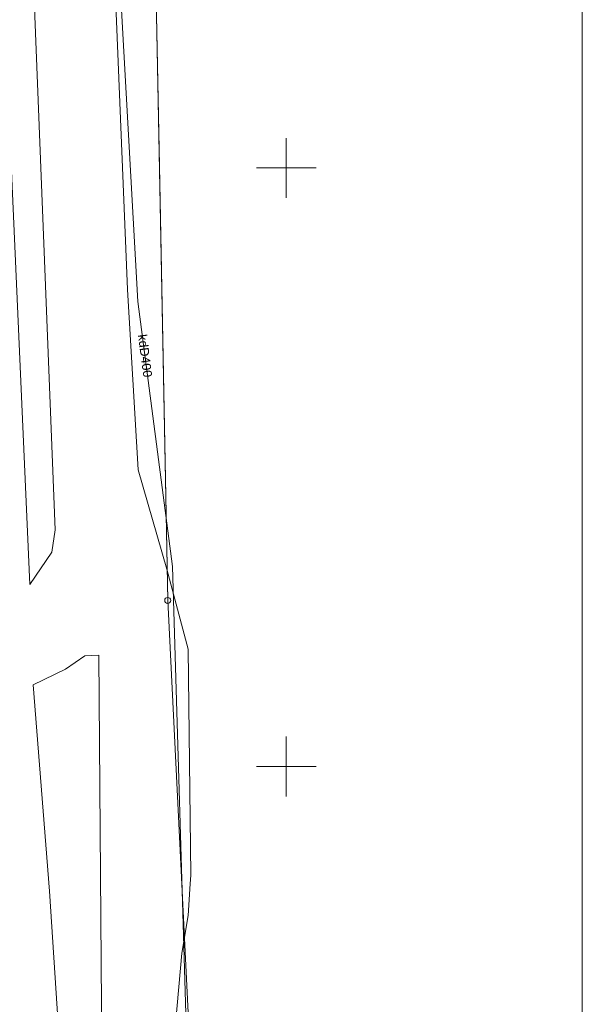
# Model space of a CAD drawing. Header units: centimetres. Extents: x 934830964 to 934860164, y -397494335 to -397452790.
# Tile 9 of 14: x 934855457 to 934860159, y -397472314 to -397464088. Entities that reach past the tile are written whole.
import ezdxf

# ---------------------------------------------------------------- set-up
doc = ezdxf.new("R2010")
doc.units = ezdxf.units.CM
doc.header["$LTSCALE"] = 0.1
doc.layers.add('0-1', color=2, linetype='Continuous', lineweight=5, true_color=0xffff00)
for name, color, linetype, lineweight in [('202-punkt graniczny', 7, 'Continuous', 25), ('218-kontur użytku gruntowego', 7, 'Continuous', 25), ('219-działka ewidencyjna', 7, 'Continuous', 25), ('jezdnia (powierzchnia)', 7, 'Continuous', 25), ('przewód kanalizacyjny (linia)', 7, 'Continuous', 25), ('przewód kanalizacyjny (linia)-Atr1', 7, 'Continuous', 25), ('Ramki i opis wydruku', 7, 'Continuous', 25), ('Wstawianie ramki sekcyjnej z opisem', 7, 'Continuous', 25)]:
    doc.layers.add(name, color=color, linetype=linetype, lineweight=lineweight)
doc.styles.add('Arial', font='arial.ttf')

# ---------------------------------------------------------------- blocks, each defined once
blk = doc.blocks.new('202')
at = {"layer": '0-1', "color": 7, "linetype": 'Continuous', "lineweight": 5, "transparency": 33554687}
blk.add_circle((0, 0), 25, dxfattribs=at)

msp = doc.modelspace()

# ---------------------------------------------------------------- linework, layer by layer
at = {"layer": '218-kontur użytku gruntowego', "color": 3, "linetype": 'Continuous', "lineweight": 18, "true_color": 0x00ff00, "transparency": 33554687}
for p, q in [((934856624, -397465307.9), (934856554, -397461678.9)), ((934856694, -397468939.9), (934856624, -397465307.9)), ((934856903, -397473130.9), (934856694, -397468939.9))]:
    msp.add_line(p, q, dxfattribs=at)
at = {"layer": '219-działka ewidencyjna', "color": 7, "linetype": 'Continuous', "lineweight": 18, "transparency": 33554687}
for p, q in [((934856694, -397468939.9), (934856554, -397461678.9)), ((934856903, -397473130.9), (934856694, -397468939.9))]:
    msp.add_line(p, q, dxfattribs=at)
at = {"layer": 'jezdnia (powierzchnia)', "color": 7, "linetype": 'Continuous', "lineweight": 18, "transparency": 33554687, "flags": 128}
for points in [[(934855240, -397455471.9), (934855003, -397455482.9), (934855245, -397462209.9), (934855540, -397468807.9), (934855725, -397468536.9), (934855752, -397468349.9)], [(934855839, -397469512.9), (934855570, -397469645.9), (934855705, -397471367.9), (934855824, -397473160.9), (934856002, -397472946.9), (934856142, -397472690.9), (934856119, -397469397.9), (934856001, -397469401.9)]]:
    msp.add_lwpolyline(points, close=True, dxfattribs=at)
msp.add_lwpolyline([(934856221, -397463010.9), (934856358, -397466340.9), (934856446, -397467847.9), (934856686, -397468677.9), (934856865, -397469346.9), (934856887, -397471234.9), (934856882, -397471307.9), (934856865, -397471571.9), (934856813, -397471885.9), (934856745, -397472635.9)], dxfattribs=at)
at = {"layer": 'przewód kanalizacyjny (linia)', "color": 34, "linetype": 'Continuous', "lineweight": 18, "true_color": 0x994c00, "transparency": 33554687, "flags": 128}
msp.add_lwpolyline([(934856803, -397475051.9), (934856837, -397474232.9), (934856854, -397472671.9), (934856733, -397468656.9), (934856445, -397466442.9), (934856092, -397460173.9), (934854593, -397460971.9), (934854541, -397459351.9), (934854438, -397455981.9), (934854187.6, -397452834.9)], dxfattribs=at)
at = {"layer": 'Ramki i opis wydruku', "color": 7, "linetype": 'Continuous', "lineweight": 13, "transparency": 33554687, "flags": 128}
for points in [[(934830969, -397494329.9), (934860159, -397494329.9), (934860159, -397452789.9), (934830969, -397452789.9)], [(934830969, -397494334.9), (934860159, -397494334.9), (934860159, -397452834.9), (934830969, -397452834.9)]]:
    msp.add_lwpolyline(points, close=True, dxfattribs=at)
at = {"layer": 'Wstawianie ramki sekcyjnej z opisem', "color": 7, "linetype": 'Continuous', "lineweight": 13, "transparency": 33554687}
for p, q in [((934857685, -397465576.9), (934857685, -397465076.9)), ((934857435, -397465326.9), (934857935, -397465326.9)), ((934857685, -397470576.9), (934857685, -397470076.9)), ((934857435, -397470326.9), (934857935, -397470326.9))]:
    msp.add_line(p, q, dxfattribs=at)

# ---------------------------------------------------------------- block references
at = {"layer": '202-punkt graniczny', "color": 7, "transparency": 33554687}
msp.add_blockref('202', (934856694, -397468939.9), dxfattribs=at)

# ---------------------------------------------------------------- texts
at = {"layer": 'przewód kanalizacyjny (linia)-Atr1', "color": 34, "true_color": 0x994c00, "transparency": 33554687, "insert": (934856481, -397466716.9), "char_height": 75, "attachment_point": 4, "rotation": 277.411, "line_spacing_factor": 0.25, "style": 'Arial'}
msp.add_mtext('kdD400', dxfattribs=at)

doc.saveas('drawing.dxf')
